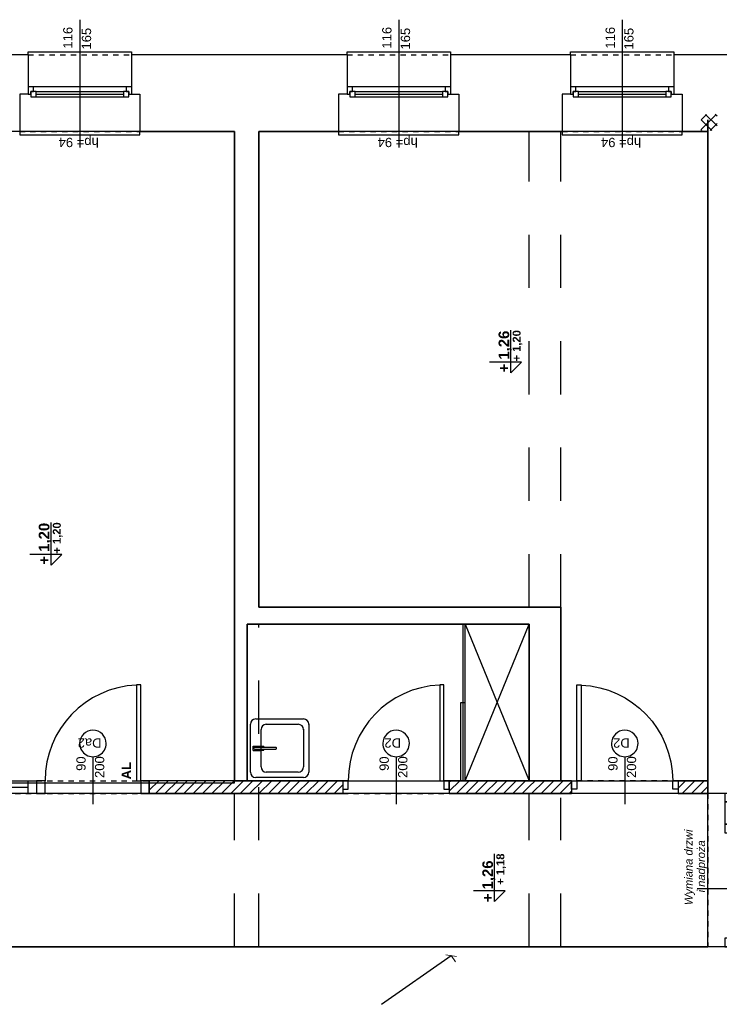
# Model space of a CAD drawing. Header units: millimetres. Extents: x 599892 to 1424040, y -105982 to -25022.
# Tile 22 of 25: x 602697 to 603355, y -27084 to -26159. Entities that reach past the tile are written whole.
import ezdxf
from ezdxf.enums import TextEntityAlignment as Align

# ---------------------------------------------------------------- set-up
doc = ezdxf.new("R2010")
doc.units = ezdxf.units.MM
doc.header["$MEASUREMENT"] = 0
doc.linetypes.add('Przerywana 1_100', pattern=[100, 50, -50])
doc.layers.get('0').update_dxf_attribs({"lineweight": 25})
for name, color, linetype, lineweight in [('Drzwi ArchiCAD', 7, 'Continuous', 25), ('Drzwi ArchiCAD_Nr_pióra__21', 7, 'Continuous', 25), ('Drzwi ArchiCAD_Nr_pióra__3', 7, 'Continuous', 25), ('Drzwi ArchiCAD_Nr_pióra__4', 7, 'Continuous', 25), ('Drzwi ArchiCAD_Nr_pióra__82', 7, 'Continuous', 25), ('Okna ArchiCADa', 7, 'Continuous', 25), ('Okna ArchiCADa_Nr_pióra__21', 7, 'Continuous', 25), ('Okna ArchiCADa_Nr_pióra__24', 7, 'Continuous', 25), ('Okna ArchiCADa_Nr_pióra__4', 7, 'Continuous', 25), ('Okna ArchiCADa_Nr_pióra__82', 7, 'Continuous', 25), ('Opisy', 7, 'Continuous', 25), ('Opisy_Nr_pióra__102', 7, 'Continuous', 25), ('Opisy_Nr_pióra__20', 7, 'Continuous', 25), ('Poziomy_Nr_pióra__20', 7, 'Continuous', 25), ('Poziomy_Nr_pióra__6', 7, 'Continuous', 25), ('Wymiary', 7, 'Continuous', 25), ('Wymiary_Nr_pióra__6', 7, 'Continuous', 25), ('Wyposażenie_Nr_pióra__43', 7, 'Continuous', 25), ('Znaczniki drzwi ArchiCADa_Nr_pióra__5', 7, 'Continuous', 25), ('Znaczniki okien ArchiCADa', 7, 'Continuous', 25), ('Znaczniki okien ArchiCADa_Nr_pióra__5', 7, 'Continuous', 25), ('Ściany_Nr_pióra__20', 7, 'Continuous', 25), ('Ściany_Nr_pióra__21', 7, 'Continuous', 25), ('Ściany_Nr_pióra__82', 7, 'Continuous', 25)]:
    doc.layers.add(name, color=color, linetype=linetype, lineweight=lineweight)
doc.styles.add('GENERATED_STYLE_1', font='arial.ttf')
doc.styles.add('GENERATED_STYLE_2', font='arialbd.ttf')
doc.styles.add('GENERATED_STYLE_4', font='ariali.ttf')
pattern_1 = [(45, (600207.518, -59625.8733), (-4.4194174, 4.4194174), [])]

# ---------------------------------------------------------------- blocks, each defined once
blk = doc.blocks.new('ARROWHEAD_6')
at = {"color": 0, "linetype": 'Continuous', "lineweight": 0}
for p, q in [((0, 0), (-1, 0)), ((-0.5, -0.5), (0.5, 0.5))]:
    blk.add_line(p, q, dxfattribs=at)
blk = doc.blocks.new('D1 Drzwi łuk.dośw.bocz 13_2')
at = {"layer": 'Drzwi ArchiCAD_Nr_pióra__21', "linetype": 'Continuous'}
for p, q in [((-720, 0), (-720, -100)), ((720, 0), (720, -100))]:
    blk.add_line(p, q, dxfattribs=at)
at = {"layer": 'Drzwi ArchiCAD_Nr_pióra__3', "linetype": 'Continuous'}
blk.add_arc((640, 0), 990, 92.31561, 180, dxfattribs=at)
at = {"layer": 'Drzwi ArchiCAD_Nr_pióra__4', "linetype": 'Continuous'}
for p, q in [((640, 990), (600, 990)), ((600, 990), (600, 0)), ((640, 0), (640, 990)), ((-640, 0), (-720, 0)), ((-720, 0), (-720, -100)), ((-590, 0), (-640, 0)), ((-640, 0), (-640, -40)), ((-640, -100), (-640, 0)), ((-480, 0), (-590, 0)), ((-590, 0), (-590, -40)), ((-590, -40), (-590, 0)), ((-480, -40), (-480, 0)), ((-430, 0), (-480, 0)), ((-480, 0), (-480, -40)), ((-430, -40), (-430, 0)), ((-350, 0), (-430, 0)), ((-430, 0), (-430, -100)), ((-350, -100), (-350, 0)), ((600, 0), (640, 0)), ((720, 0), (640, 0)), ((640, 0), (640, -100)), ((720, -100), (720, 0)), ((-640, -40), (-590, -40)), ((-430, -40), (-640, -40)), ((-640, -40), (-640, -100)), ((-590, -20), (-480, -20)), ((-590, -40), (-480, -40)), ((-480, -40), (-430, -40)), ((-430, -100), (-430, -40)), ((-720, -100), (-640, -100)), ((-640, -100), (-430, -100)), ((-640, -100), (-350, -100)), ((-430, -100), (-350, -100)), ((640, -100), (720, -100))]:
    blk.add_line(p, q, dxfattribs=at)
at = {"layer": 'Drzwi ArchiCAD_Nr_pióra__82', "linetype": 'Przerywana 1_100'}
for p, q in [((-720, 0), (720, 0)), ((-720, -260), (720, -260))]:
    blk.add_line(p, q, dxfattribs=at)
blk = doc.blocks.new('Znacznik O 13_44')
at = {"layer": 'Znaczniki drzwi ArchiCADa_Nr_pióra__5', "linetype": 'Continuous'}
blk.add_line((-175, -485), (-175, 100), dxfattribs=at)
for start, end in [(0, 180), (180, 0)]:
    blk.add_arc((-175, -610), 125, start, end, dxfattribs=at)
at = {"layer": 'Znaczniki drzwi ArchiCADa_Nr_pióra__5', "style": 'GENERATED_STYLE_1'}
for tag, rotation, p in [('AC_MarkerText_2', 90, (-188.8, -456.4)), ('AC_MarkerText_3', 90, (-13.8, -456.4)), ('AC_MarkerText_1', 360, (-284.6, -655.1))]:
    blk.add_attdef(tag, text='', height=87.5, rotation=rotation, dxfattribs=at).set_placement(p, align=Align.BOTTOM_LEFT)
blk = doc.blocks.new('D1 Drzwi proste 13_20')
at = {"layer": 'Drzwi ArchiCAD_Nr_pióra__21', "linetype": 'Continuous'}
for p, q in [((-500, 0), (-500, -80)), ((500, 0), (500, -80))]:
    blk.add_line(p, q, dxfattribs=at)
at = {"layer": 'Drzwi ArchiCAD_Nr_pióra__3', "linetype": 'Continuous'}
blk.add_arc((450, 0), 900, 92.54732, 180, dxfattribs=at)
at = {"layer": 'Drzwi ArchiCAD_Nr_pióra__4', "linetype": 'Continuous'}
for p, q in [((450, 900), (410, 900)), ((410, 900), (410, 0)), ((450, 0), (450, 900)), ((-450, 0), (-500, 0)), ((-500, 0), (-500, -80)), ((-450, -80), (-450, 0)), ((410, 0), (450, 0)), ((500, 0), (450, 0)), ((450, 0), (450, -80)), ((500, -80), (500, 0)), ((-500, -80), (-450, -80)), ((450, -80), (500, -80))]:
    blk.add_line(p, q, dxfattribs=at)
at = {"layer": 'Drzwi ArchiCAD_Nr_pióra__82', "linetype": 'Przerywana 1_100'}
for p, q in [((-500, 0), (500, 0)), ((-500, -120), (500, -120))]:
    blk.add_line(p, q, dxfattribs=at)
blk = doc.blocks.new('Znacznik O 13_33')
at = {"layer": 'Znaczniki drzwi ArchiCADa_Nr_pióra__5', "linetype": 'Continuous'}
blk.add_line((0, 225), (0, -220), dxfattribs=at)
for start, end in [(0, 180), (180, 0)]:
    blk.add_arc((0, 350), 125, start, end, dxfattribs=at)
at = {"layer": 'Znaczniki drzwi ArchiCADa_Nr_pióra__5', "style": 'GENERATED_STYLE_1'}
for tag, rotation, p in [('AC_MarkerText_2', 90, (-13.8, 120.8)), ('AC_MarkerText_3', 90, (161.2, 54.4)), ('AC_MarkerText_1', 180, (76.4, 453.8))]:
    blk.add_attdef(tag, text='', height=87.5, rotation=rotation, dxfattribs=at).set_placement(p, align=Align.BOTTOM_LEFT)
blk = doc.blocks.new('O1 rozwierane 13')
at = {"layer": 'Okna ArchiCADa_Nr_pióra__21', "linetype": 'Continuous'}
for p, q in [((-485, 0), (-485, -70)), ((485, 0), (485, -70))]:
    blk.add_line(p, q, dxfattribs=at)
at = {"layer": 'Okna ArchiCADa_Nr_pióra__24', "linetype": 'Continuous'}
for p, q in [((-485, 300), (-485, 330)), ((-485, 330), (485, 330)), ((485, 330), (485, 300)), ((435, 0), (-435, 0)), ((-410, -45), (410, -45)), ((-410, -70), (410, -70)), ((-410, -95), (410, -95)), ((-410, -95), (410, -95)), ((-565, -420), (-565, -450)), ((-565, -450), (565, -450)), ((565, -450), (565, -420))]:
    blk.add_line(p, q, dxfattribs=at)
at = {"layer": 'Okna ArchiCADa_Nr_pióra__4', "linetype": 'Continuous'}
for p, q in [((-435, 0), (-485, 0)), ((-435, -45), (-435, 0)), ((485, 0), (435, 0)), ((435, 0), (435, -45)), ((-485, -70), (-460, -70)), ((-460, -70), (-460, -45)), ((-460, -45), (-435, -45)), ((-410, -45), (-460, -45)), ((-460, -45), (-460, -95)), ((-410, -95), (-410, -45)), ((460, -45), (410, -45)), ((410, -45), (410, -95)), ((435, -45), (460, -45)), ((460, -45), (460, -70)), ((460, -95), (460, -45)), ((460, -70), (485, -70)), ((-460, -95), (-410, -95)), ((410, -95), (460, -95))]:
    blk.add_line(p, q, dxfattribs=at)
at = {"layer": 'Okna ArchiCADa_Nr_pióra__82', "linetype": 'Przerywana 1_100'}
for p, q in [((-485, 300), (485, 300)), ((-565, -420), (565, -420))]:
    blk.add_line(p, q, dxfattribs=at)
blk = doc.blocks.new('Znacznik O 13_5')
at = {"layer": 'Znaczniki okien ArchiCADa_Nr_pióra__5', "linetype": 'Continuous'}
blk.add_line((0, 331.3), (0, -870), dxfattribs=at)
at = {"layer": 'Znaczniki okien ArchiCADa_Nr_pióra__5', "style": 'GENERATED_STYLE_1'}
for tag, rotation, p in [('AC_MarkerText_2', 90, (-13.8, 88.2)), ('AC_MarkerText_3', 90, (161.2, 79.4)), ('AC_MarkerText_4', 180, (184.8, -746.3))]:
    blk.add_attdef(tag, text='', height=87.5, rotation=rotation, dxfattribs=at).set_placement(p, align=Align.BOTTOM_LEFT)
blk = doc.blocks.new('O szklone bezpośred 13_4')
at = {"layer": 'Okna ArchiCADa_Nr_pióra__21', "linetype": 'Continuous'}
blk.add_line((-800, 0), (-800, -120), dxfattribs=at)
at = {"layer": 'Okna ArchiCADa_Nr_pióra__24', "linetype": 'Continuous'}
for p, q in [((720, 0), (-720, 0)), ((-720, -60), (720, -60)), ((-720, -120), (720, -120))]:
    blk.add_line(p, q, dxfattribs=at)
at = {"layer": 'Okna ArchiCADa_Nr_pióra__4', "linetype": 'Continuous'}
for p, q in [((-720, 0), (-800, 0)), ((-720, -120), (-720, 0)), ((800, 0), (720, 0)), ((720, 0), (720, -120)), ((-800, -120), (-720, -120)), ((720, -120), (800, -120))]:
    blk.add_line(p, q, dxfattribs=at)
at = {"layer": 'Okna ArchiCADa_Nr_pióra__82', "linetype": 'Przerywana 1_100'}
for p, q in [((-800, 0), (800, 0)), ((-800, -120), (800, -120))]:
    blk.add_line(p, q, dxfattribs=at)
blk = doc.blocks.new('D1 Drzwi proste 13_18')
at = {"layer": 'Drzwi ArchiCAD_Nr_pióra__21', "linetype": 'Continuous'}
blk.add_line((530, 0), (530, -120), dxfattribs=at)
at = {"layer": 'Drzwi ArchiCAD_Nr_pióra__3', "linetype": 'Continuous'}
blk.add_arc((450, 0), 900, 92.54732, 180, dxfattribs=at)
at = {"layer": 'Drzwi ArchiCAD_Nr_pióra__4', "linetype": 'Continuous'}
for p, q in [((450, 900), (410, 900)), ((410, 900), (410, 0)), ((450, 0), (450, 900)), ((-450, 0), (-530, 0)), ((-530, 0), (-530, -120)), ((-450, -120), (-450, 0)), ((410, 0), (450, 0)), ((530, 0), (450, 0)), ((450, 0), (450, -120)), ((530, -120), (530, 0)), ((-530, -120), (-450, -120)), ((450, -120), (530, -120))]:
    blk.add_line(p, q, dxfattribs=at)
at = {"layer": 'Drzwi ArchiCAD_Nr_pióra__82', "linetype": 'Przerywana 1_100'}
for p, q in [((-530, 0), (530, 0)), ((-530, -120), (530, -120))]:
    blk.add_line(p, q, dxfattribs=at)

msp = doc.modelspace()

# ---------------------------------------------------------------- hatches: boundary and pattern name
at = {"layer": 'Ściany_Nr_pióra__20', "linetype": 'Continuous'}
h = msp.add_hatch(dxfattribs=at)
h.set_pattern_fill('Bloczki_ceramiczne', color=256, scale=0.1, angle=90, style=0, pattern_type=2)
h.set_pattern_definition(pattern_1)
h.paths.add_polyline_path([(602898.81, -26885.97), (602898.81, -26873.97), (602818.81, -26873.97), (602818.81, -26885.97)])
h = msp.add_hatch(dxfattribs=at)
h.set_pattern_fill('Bloczki_ceramiczne', color=256, scale=0.1, angle=90, style=0, pattern_type=2)
h.set_pattern_definition(pattern_1)
h.paths.add_polyline_path([(602898.81, -26873.97), (602898.81, -26885.97), (603000.81, -26885.97), (603000.81, -26881.97), (603000.81, -26873.97)])
h = msp.add_hatch(dxfattribs=at)
h.set_pattern_fill('Bloczki_ceramiczne', color=256, scale=0.1, angle=90, style=0, pattern_type=2)
h.set_pattern_definition(pattern_1)
h.paths.add_polyline_path([(603175.81, -26885.97), (603175.81, -26873.97), (603100.81, -26873.97), (603100.81, -26881.97), (603100.81, -26885.97)])
h = msp.add_hatch(dxfattribs=at)
h.set_pattern_fill('Bloczki_ceramiczne', color=256, scale=0.1, angle=90, style=0, pattern_type=2)
h.set_pattern_definition(pattern_1)
h.paths.add_polyline_path([(603175.81, -26885.97), (603215.81, -26885.97), (603215.81, -26881.97), (603215.81, -26873.97), (603175.81, -26873.97)])
h = msp.add_hatch(dxfattribs=at)
h.set_pattern_fill('Bloczki_ceramiczne', color=256, scale=0.1, angle=90, style=0, pattern_type=2)
h.set_pattern_definition(pattern_1)
h.paths.add_polyline_path([(603343.81, -26885.97), (603343.81, -26873.97), (603315.81, -26873.97), (603315.81, -26881.97), (603315.81, -26885.97)])

# ---------------------------------------------------------------- linework, layer by layer
at = {"layer": 'Opisy', "linetype": 'Continuous'}
for p, q in [((602898.81, -26263.97), (602385.81, -26263.97)), ((602898.81, -26875.97), (602898.81, -26263.97)), ((603343.81, -26263.97), (602921.81, -26263.97)), ((602921.81, -26263.97), (602921.81, -26710.97)), ((603343.81, -26873.97), (603343.81, -26263.97)), ((602921.81, -26710.97), (603177.81, -26710.97)), ((603177.81, -26710.97), (603205.81, -26710.97)), ((603205.81, -26710.97), (603205.81, -26873.97)), ((602910.81, -26726.97), (602910.81, -26873.97)), ((603175.81, -26726.97), (602910.81, -26726.97)), ((603175.81, -26873.97), (603175.81, -26726.97)), ((602385.81, -26875.97), (602898.81, -26875.97)), ((602910.81, -26873.97), (603175.81, -26873.97)), ((603205.81, -26873.97), (603343.81, -26873.97)), ((603343.81, -26885.97), (602552.81, -26885.97)), ((603343.81, -27029.97), (603343.81, -26885.97)), ((602552.81, -27029.97), (603343.81, -27029.97))]:
    msp.add_line(p, q, dxfattribs=at)
at = {"layer": 'Opisy_Nr_pióra__102', "linetype": 'Continuous'}
for p, q in [((603351.78, -26247.84), (603337.47, -26262.15)), ((603342.59, -26247.84), (603337.47, -26252.96)), ((603352.47, -26258.67), (603341.65, -26247.84)), ((603352.47, -26249.47), (603350.84, -26247.84)), ((603347.46, -26262.84), (603337.47, -26252.86)), ((603352.47, -26256.35), (603345.98, -26262.84)), ((603338.27, -26262.84), (603337.47, -26262.05))]:
    msp.add_line(p, q, dxfattribs=at)
at = {"layer": 'Poziomy_Nr_pióra__20', "linetype": 'Continuous'}
for p, q in [((603158.68, -26480.71), (603158.68, -26450.71)), ((603168.68, -26480.71), (603138.68, -26480.71)), ((603168.68, -26480.71), (603158.68, -26490.71)), ((603158.68, -26490.71), (603158.68, -26480.71)), ((602726.43, -26661.31), (602726.43, -26631.31)), ((602736.43, -26661.31), (602706.43, -26661.31)), ((602736.43, -26661.31), (602726.43, -26671.31)), ((602726.43, -26671.31), (602726.43, -26661.31))]:
    msp.add_line(p, q, dxfattribs=at)
at = {"layer": 'Poziomy_Nr_pióra__6', "linetype": 'Continuous'}
for p, q in [((603143.41, -26977.56), (603143.41, -26942.56)), ((603153.41, -26977.56), (603123.41, -26977.56)), ((603153.41, -26977.56), (603143.41, -26987.56)), ((603143.41, -26987.56), (603143.41, -26977.56))]:
    msp.add_line(p, q, dxfattribs=at)
at = {"layer": 'Wymiary', "linetype": 'Continuous'}
msp.add_line((603037.23, -27084.1), (603102.55, -27038.37), dxfattribs=at)
at = {"layer": 'Wyposażenie_Nr_pióra__43', "linetype": 'Continuous'}
for p, q in [((603113.81, -26873.97), (603113.81, -26726.97)), ((603115.81, -26873.97), (603115.81, -26726.97)), ((603115.81, -26873.97), (603175.81, -26726.97)), ((603115.81, -26726.97), (603175.81, -26873.97)), ((603111.81, -26873.97), (603111.81, -26800.47)), ((603111.81, -26800.47), (603115.81, -26800.47)), ((602913.81, -26865.97), (602913.81, -26820.97)), ((602918.81, -26815.97), (602963.81, -26815.97)), ((602928.81, -26820.97), (602958.81, -26820.97)), ((602968.81, -26820.97), (602968.81, -26865.97)), ((602923.81, -26860.97), (602923.81, -26825.97)), ((602963.81, -26825.97), (602963.81, -26860.97)), ((602916.41, -26845.47), (602916.41, -26841.47)), ((602916.41, -26841.47), (602922.91, -26841.47)), ((602922.91, -26841.47), (602922.91, -26842.57)), ((602923.01, -26842.57), (602923.01, -26841.5)), ((602923.01, -26841.5), (602926.51, -26841.5)), ((602926.51, -26842.57), (602926.51, -26841.5)), ((602916.41, -26845.47), (602922.91, -26845.47)), ((602916.92, -26843.32), (602917.03, -26843.02)), ((602916.92, -26843.63), (602916.92, -26843.32)), ((602917.03, -26843.92), (602916.92, -26843.63)), ((602917.03, -26843.02), (602917.23, -26842.78)), ((602917.23, -26844.16), (602917.03, -26843.92)), ((602917.23, -26842.78), (602917.5, -26842.63)), ((602917.5, -26844.32), (602917.23, -26844.16)), ((602917.5, -26842.63), (602917.81, -26842.57)), ((602917.81, -26844.37), (602917.5, -26844.32)), ((602917.81, -26842.57), (602918.36, -26842.57)), ((602917.81, -26844.37), (602919.05, -26844.37)), ((602918.36, -26842.57), (602937.62, -26842.57)), ((602919.05, -26844.37), (602937.59, -26844.37)), ((602922.91, -26844.37), (602922.91, -26845.47)), ((602923.01, -26845.44), (602923.01, -26844.37)), ((602923.01, -26845.44), (602926.51, -26845.44)), ((602926.51, -26845.44), (602926.51, -26844.37)), ((602937.59, -26844.37), (602937.9, -26844.32)), ((602937.93, -26842.63), (602937.62, -26842.57)), ((602937.9, -26844.32), (602938.17, -26844.17)), ((602938.2, -26842.79), (602937.93, -26842.63)), ((602938.17, -26844.17), (602938.38, -26843.93)), ((602938.39, -26843.03), (602938.2, -26842.79)), ((602938.38, -26843.93), (602938.49, -26843.64)), ((602938.5, -26843.33), (602938.39, -26843.03)), ((602938.49, -26843.64), (602938.5, -26843.33)), ((602958.81, -26865.97), (602928.81, -26865.97)), ((602963.81, -26870.97), (602918.81, -26870.97))]:
    msp.add_line(p, q, dxfattribs=at)
for centre, start, end in [((602918.81, -26820.97), 90, 180), ((602928.81, -26825.97), 90, 180), ((602958.81, -26825.97), 0, 90), ((602963.81, -26820.97), 0, 90), ((602918.81, -26865.97), 180, 270), ((602928.81, -26860.97), 180, 270), ((602958.81, -26860.97), 270, 0), ((602963.81, -26865.97), 270, 0)]:
    msp.add_arc(centre, 5, start, end, dxfattribs=at)
for p in [(602968.81, -26820.97), (602963.81, -26825.97)]:
    msp.add_point(p, dxfattribs=at)
at = {"layer": 'Ściany_Nr_pióra__21', "linetype": 'Continuous'}
for p, q in [((602704.95, -26191.97), (602704.95, -26221.97)), ((602801.95, -26191.97), (602801.95, -26221.97)), ((603004.81, -26191.97), (603004.81, -26221.97)), ((603101.81, -26191.97), (603101.81, -26221.97)), ((603214.81, -26191.97), (603214.81, -26221.97)), ((603311.81, -26191.97), (603311.81, -26221.97)), ((602696.95, -26228.97), (602696.95, -26263.97)), ((602704.95, -26228.97), (602696.95, -26228.97)), ((602704.95, -26221.97), (602704.95, -26228.97)), ((602801.95, -26221.97), (602801.95, -26228.97)), ((602801.95, -26228.97), (602809.95, -26228.97)), ((602809.95, -26228.97), (602809.95, -26263.97)), ((602996.81, -26228.97), (602996.81, -26263.97)), ((603004.81, -26228.97), (602996.81, -26228.97)), ((603004.81, -26221.97), (603004.81, -26228.97)), ((603101.81, -26221.97), (603101.81, -26228.97)), ((603101.81, -26228.97), (603109.81, -26228.97)), ((603109.81, -26228.97), (603109.81, -26263.97)), ((603206.81, -26228.97), (603206.81, -26263.97)), ((603214.81, -26228.97), (603206.81, -26228.97)), ((603214.81, -26221.97), (603214.81, -26228.97)), ((603311.81, -26221.97), (603311.81, -26228.97)), ((603311.81, -26228.97), (603319.81, -26228.97)), ((603319.81, -26228.97), (603319.81, -26263.97)), ((602818.81, -26873.97), (602818.81, -26885.97)), ((603000.81, -26873.97), (603000.81, -26881.97)), ((603100.81, -26873.97), (603100.81, -26881.97)), ((603215.81, -26873.97), (603215.81, -26881.97)), ((603315.81, -26873.97), (603315.81, -26881.97)), ((603000.81, -26881.97), (603000.81, -26885.97)), ((603100.81, -26881.97), (603100.81, -26885.97)), ((603215.81, -26881.97), (603215.81, -26885.97)), ((603315.81, -26881.97), (603315.81, -26885.97)), ((603359.81, -26885.97), (603343.81, -26885.97)), ((603359.81, -27029.97), (603343.81, -27029.97))]:
    msp.add_line(p, q, dxfattribs=at)
at = {"layer": 'Ściany_Nr_pióra__21', "linetype": 'Continuous', "flags": 128}
for points in [[(602704.95, -26191.97), (602590.81, -26191.97)], [(603004.81, -26191.97), (602801.95, -26191.97)], [(603214.81, -26191.97), (603101.81, -26191.97)], [(603343.81, -26191.97), (603311.81, -26191.97)], [(603526.31, -26191.97), (603343.81, -26191.97)], [(603343.81, -26252.97), (603343.81, -26710.97)], [(603343.81, -26263.97), (603343.81, -26252.97)], [(602809.95, -26263.97), (602898.81, -26263.97)], [(602898.81, -26263.97), (602898.81, -26726.97)], [(602921.81, -26710.97), (602921.81, -26263.97)], [(602921.81, -26263.97), (602996.81, -26263.97)], [(603109.81, -26263.97), (603206.81, -26263.97)], [(603319.81, -26263.97), (603343.81, -26263.97)], [(603205.81, -26710.97), (602921.81, -26710.97)], [(603205.81, -26873.97), (603205.81, -26710.97)], [(603343.81, -26710.97), (603343.81, -26885.97)], [(602898.81, -26726.97), (602898.81, -26873.97)], [(602910.81, -26873.97), (602910.81, -26726.97)], [(602910.81, -26726.97), (603175.81, -26726.97)], [(603175.81, -26726.97), (603175.81, -26873.97)], [(602898.81, -26873.97), (602818.81, -26873.97)], [(602898.81, -26873.97), (602910.81, -26873.97)], [(603000.81, -26873.97), (602898.81, -26873.97)], [(603175.81, -26873.97), (603100.81, -26873.97)], [(603215.81, -26873.97), (603175.81, -26873.97)], [(603175.81, -26873.97), (603205.81, -26873.97)], [(603343.81, -26873.97), (603315.81, -26873.97)], [(603343.81, -26885.97), (603343.81, -26873.97)], [(602818.81, -26885.97), (602898.81, -26885.97)], [(602898.81, -26885.97), (603000.81, -26885.97)], [(603100.81, -26885.97), (603175.81, -26885.97)], [(603175.81, -26885.97), (603215.81, -26885.97)], [(603315.81, -26885.97), (603343.81, -26885.97)], [(603343.81, -27029.97), (602313.81, -27029.97)]]:
    msp.add_lwpolyline(points, dxfattribs=at)
at = {"layer": 'Ściany_Nr_pióra__82', "linetype": 'Przerywana 1_100'}
for p, q in [((603175.81, -26710.97), (603175.81, -26263.97)), ((603205.81, -26710.97), (603205.81, -26263.97)), ((602921.81, -27029.97), (602921.81, -26726.97)), ((602898.81, -27029.97), (602898.81, -26885.97)), ((603175.81, -27029.97), (603175.81, -26885.97)), ((603205.81, -27029.97), (603205.81, -26889.97))]:
    msp.add_line(p, q, dxfattribs=at)

# ---------------------------------------------------------------- block references
at = {"layer": 'Drzwi ArchiCAD', "linetype": 'Continuous', "xscale": 0.1, "yscale": 0.1, "zscale": 100}
for name, p, rotation in [('D1 Drzwi proste 13_18', (602765.81, -26873.97), 360), ('D1 Drzwi proste 13_20', (603050.81, -26873.97), 360), ('D1 Drzwi łuk.dośw.bocz 13_2', (603369.81, -26957.97), 270)]:
    msp.add_blockref(name, p, dxfattribs=dict(at, rotation=rotation))
at = {"layer": 'Drzwi ArchiCAD', "linetype": 'Continuous', "xscale": -0.1, "yscale": 0.1, "zscale": 100}
msp.add_blockref('D1 Drzwi proste 13_20', (603265.81, -26873.97), dxfattribs=at)
at = {"layer": 'Okna ArchiCADa', "linetype": 'Continuous', "yscale": 0.1, "zscale": 100}
for name, p, xscale, rotation in [('O1 rozwierane 13', (602753.45, -26221.97), 0.1, 360), ('O1 rozwierane 13', (603053.31, -26221.97), 0.1, 360), ('O1 rozwierane 13', (603263.31, -26221.97), 0.1, 360), ('O szklone bezpośred 13_4', (602632.81, -26885.97), -0.1, 180)]:
    msp.add_blockref(name, p, dxfattribs=dict(at, xscale=xscale, rotation=rotation))
at = {"layer": 'Wymiary', "xscale": 7.125, "yscale": 7.125, "zscale": 7.125, "rotation": 124.9999999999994}
msp.add_blockref('ARROWHEAD_6', (603102.53, -27038.38), dxfattribs=at)
at = {"layer": 'Znaczniki drzwi ArchiCADa_Nr_pióra__5'}
ref = msp.add_blockref('Znacznik O 13_33', (602765.81, -26873.97), dxfattribs=dict(at, xscale=0.1, yscale=0.1, zscale=0.1, rotation=360))
ref.add_attrib('AC_MarkerText_1', 'Da2', dxfattribs={"color": 7, "height": 8.75, "rotation": 180, "style": 'GENERATED_STYLE_1'}).set_placement((602773.91, -26831.6), align=Align.BOTTOM_LEFT)
ref.add_attrib('AC_MarkerText_2', '90', dxfattribs={"color": 7, "height": 8.75, "rotation": 90, "style": 'GENERATED_STYLE_1'}).set_placement((602761.58, -26864.75), align=Align.BOTTOM_LEFT)
ref.add_attrib('AC_MarkerText_3', '200', dxfattribs={"color": 7, "height": 8.75, "rotation": 90, "style": 'GENERATED_STYLE_1'}).set_placement((602779.08, -26871.39), align=Align.BOTTOM_LEFT)
ref = msp.add_blockref('Znacznik O 13_33', (603050.81, -26873.97), dxfattribs=dict(at, xscale=0.1, yscale=0.1, zscale=0.1, rotation=360))
ref.add_attrib('AC_MarkerText_1', 'D2', dxfattribs={"color": 7, "height": 8.75, "rotation": 180, "style": 'GENERATED_STYLE_1'}).set_placement((603055.45, -26831.6), align=Align.BOTTOM_LEFT)
ref.add_attrib('AC_MarkerText_2', '90', dxfattribs={"color": 7, "height": 8.75, "rotation": 90, "style": 'GENERATED_STYLE_1'}).set_placement((603046.58, -26864.75), align=Align.BOTTOM_LEFT)
ref.add_attrib('AC_MarkerText_3', '200', dxfattribs={"color": 7, "height": 8.75, "rotation": 90, "style": 'GENERATED_STYLE_1'}).set_placement((603064.08, -26871.39), align=Align.BOTTOM_LEFT)
ref = msp.add_blockref('Znacznik O 13_33', (603265.81, -26873.97), dxfattribs=dict(at, xscale=0.1, yscale=0.1, zscale=0.1, rotation=360))
ref.add_attrib('AC_MarkerText_1', 'D2', dxfattribs={"color": 7, "height": 8.75, "rotation": 180, "style": 'GENERATED_STYLE_1'}).set_placement((603270.45, -26831.6), align=Align.BOTTOM_LEFT)
ref.add_attrib('AC_MarkerText_2', '90', dxfattribs={"color": 7, "height": 8.75, "rotation": 90, "style": 'GENERATED_STYLE_1'}).set_placement((603261.58, -26864.75), align=Align.BOTTOM_LEFT)
ref.add_attrib('AC_MarkerText_3', '200', dxfattribs={"color": 7, "height": 8.75, "rotation": 90, "style": 'GENERATED_STYLE_1'}).set_placement((603279.08, -26871.39), align=Align.BOTTOM_LEFT)
ref = msp.add_blockref('Znacznik O 13_44', (603343.81, -26957.97), dxfattribs=dict(at, xscale=0.1, yscale=0.1, zscale=0.1, rotation=90))
ref.add_attrib('AC_MarkerText_1', 'Da1', dxfattribs={"color": 7, "height": 8.75, "rotation": 90, "style": 'GENERATED_STYLE_1'}).set_placement((603409.32, -26986.43), align=Align.BOTTOM_LEFT)
ref.add_attrib('AC_MarkerText_2', '90', dxfattribs={"color": 7, "height": 8.75, "rotation": 180, "style": 'GENERATED_STYLE_1'}).set_placement((603389.45, -26976.85), align=Align.BOTTOM_LEFT)
ref.add_attrib('AC_MarkerText_3', '200', dxfattribs={"color": 7, "height": 8.75, "rotation": 180, "style": 'GENERATED_STYLE_1'}).set_placement((603389.45, -26959.35), align=Align.BOTTOM_LEFT)
at = {"layer": 'Znaczniki okien ArchiCADa'}
ref = msp.add_blockref('Znacznik O 13_5', (602753.45, -26191.97), dxfattribs=dict(at, xscale=0.1, yscale=0.1, zscale=0.1, rotation=360))
ref.add_attrib('AC_MarkerText_2', '116', dxfattribs={"layer": 'Znaczniki okien ArchiCADa_Nr_pióra__5', "color": 7, "height": 8.75, "rotation": 90, "style": 'GENERATED_STYLE_1'}).set_placement((602749.22, -26186.01), align=Align.BOTTOM_LEFT)
ref.add_attrib('AC_MarkerText_3', '165', dxfattribs={"layer": 'Znaczniki okien ArchiCADa_Nr_pióra__5', "color": 7, "height": 8.75, "rotation": 90, "style": 'GENERATED_STYLE_1'}).set_placement((602766.72, -26186.89), align=Align.BOTTOM_LEFT)
ref.add_attrib('AC_MarkerText_4', 'hp= 94', dxfattribs={"layer": 'Znaczniki okien ArchiCADa_Nr_pióra__5', "color": 7, "height": 8.75, "rotation": 180, "style": 'GENERATED_STYLE_1'}).set_placement((602771.31, -26267.22), align=Align.BOTTOM_LEFT)
ref = msp.add_blockref('Znacznik O 13_5', (603053.31, -26191.97), dxfattribs=dict(at, xscale=0.1, yscale=0.1, zscale=0.1, rotation=360))
ref.add_attrib('AC_MarkerText_2', '116', dxfattribs={"layer": 'Znaczniki okien ArchiCADa_Nr_pióra__5', "color": 7, "height": 8.75, "rotation": 90, "style": 'GENERATED_STYLE_1'}).set_placement((603049.08, -26186.01), align=Align.BOTTOM_LEFT)
ref.add_attrib('AC_MarkerText_3', '165', dxfattribs={"layer": 'Znaczniki okien ArchiCADa_Nr_pióra__5', "color": 7, "height": 8.75, "rotation": 90, "style": 'GENERATED_STYLE_1'}).set_placement((603066.58, -26186.89), align=Align.BOTTOM_LEFT)
ref.add_attrib('AC_MarkerText_4', 'hp= 94', dxfattribs={"layer": 'Znaczniki okien ArchiCADa_Nr_pióra__5', "color": 7, "height": 8.75, "rotation": 180, "style": 'GENERATED_STYLE_1'}).set_placement((603071.17, -26267.22), align=Align.BOTTOM_LEFT)
ref = msp.add_blockref('Znacznik O 13_5', (603263.31, -26191.97), dxfattribs=dict(at, xscale=0.1, yscale=0.1, zscale=0.1, rotation=360))
ref.add_attrib('AC_MarkerText_2', '116', dxfattribs={"layer": 'Znaczniki okien ArchiCADa_Nr_pióra__5', "color": 7, "height": 8.75, "rotation": 90, "style": 'GENERATED_STYLE_1'}).set_placement((603259.08, -26186.01), align=Align.BOTTOM_LEFT)
ref.add_attrib('AC_MarkerText_3', '165', dxfattribs={"layer": 'Znaczniki okien ArchiCADa_Nr_pióra__5', "color": 7, "height": 8.75, "rotation": 90, "style": 'GENERATED_STYLE_1'}).set_placement((603276.58, -26186.89), align=Align.BOTTOM_LEFT)
ref.add_attrib('AC_MarkerText_4', 'hp= 94', dxfattribs={"layer": 'Znaczniki okien ArchiCADa_Nr_pióra__5', "color": 7, "height": 8.75, "rotation": 180, "style": 'GENERATED_STYLE_1'}).set_placement((603281.17, -26267.22), align=Align.BOTTOM_LEFT)

# ---------------------------------------------------------------- texts
at = {"layer": 'Opisy_Nr_pióra__20', "linetype": 'Continuous'}
for s, height, style, p in [('AL', 8.75, 'GENERATED_STYLE_2', (602801.56, -26872.72)), ('Wymiana drzwi', 7.5, 'GENERATED_STYLE_4', (603329.45, -26990.86)), ('i nadproża', 7.5, 'GENERATED_STYLE_4', (603341.2, -26978.92))]:
    msp.add_text(s, height=height, rotation=90, dxfattribs=dict(at, style=style)).set_placement(p)
at = {"layer": 'Poziomy_Nr_pióra__20', "linetype": 'Continuous', "style": 'GENERATED_STYLE_2'}
for s, p in [('+ 1,26', (603157.12, -26490.29)), ('+ 1,20', (602724.87, -26670.89)), ('+ 1,26', (603141.85, -26988.14))]:
    msp.add_text(s, height=10, rotation=90, dxfattribs=at).set_placement(p)
at = {"layer": 'Wymiary_Nr_pióra__6', "linetype": 'Continuous', "style": 'GENERATED_STYLE_2'}
for s, p in [('+ 1,20', (603167.85, -26480.01)), ('+ 1,20', (602735.6, -26660.61)), ('+ 1,18', (603152.58, -26971.86))]:
    msp.add_text(s, height=7.5, rotation=90, dxfattribs=at).set_placement(p)

doc.saveas('drawing.dxf')
